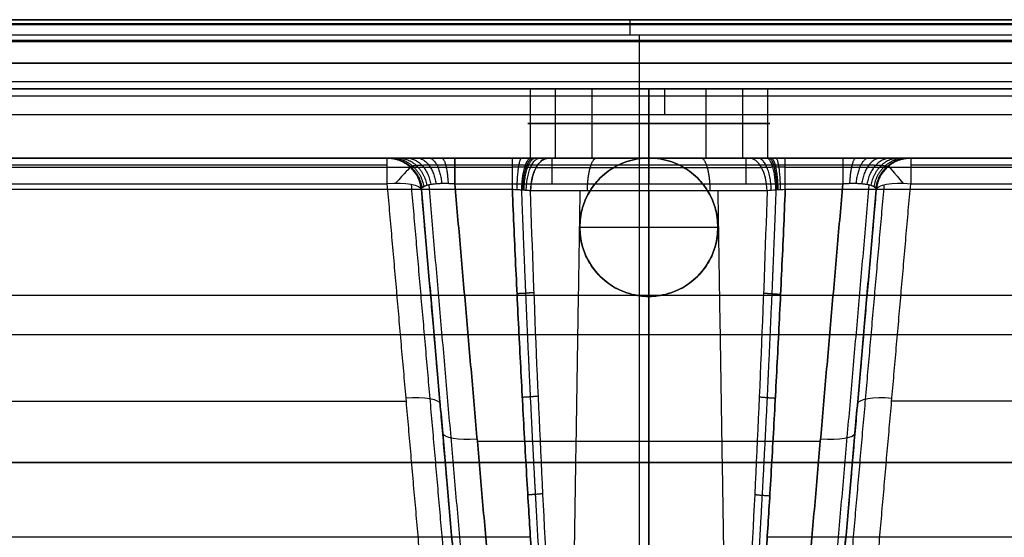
# Model space of a CAD drawing. Header units: millimetres. Extents: x -303 to 908, y -150 to 0.
# Tile 252 of 256: x 586 to 728, y -75 to 0. Entities that reach past the tile are written whole.
import ezdxf

# ---------------------------------------------------------------- set-up
doc = ezdxf.new("R2010")
doc.units = ezdxf.units.MM
doc.header["$MEASUREMENT"] = 0
doc.layers.add('IGES level 0', color=7, linetype='Continuous', true_color=0xfcfbff)

msp = doc.modelspace()

# ---------------------------------------------------------------- linework, layer by layer
at = {"layer": 'IGES level 0', "extrusion": (1, 0, 0)}
for centre, radius, start, end in [((-3, 164.3, 674.29), 3, 285, 0), ((-15, -163.16, 679.29), 5, 360, 75), ((-25, -200.3, 662.97), 5, 0, 75), ((-25, -200.3, 691.03), 5, 0, 75)]:
    msp.add_arc(centre, radius, start, end, dxfattribs=at)
at = {"layer": 'IGES level 0', "extrusion": (1.47776e-33, 1, 6.12323e-17)}
for centre, start, end in [((-677, -228.23, -10), 270, 90), ((-677, -228.23, -10), 90, 270), ((-677, -228.23, -20), 270, 90), ((-677, -228.23, -20), 90, 270)]:
    msp.add_arc(centre, 17.5, start, end, dxfattribs=at)
at = {"layer": 'IGES level 0', "extrusion": (7.88402e-28, 1, 1.28826e-11)}
msp.add_arc((-677, -228.23, -10), 17.5, 270, 90, dxfattribs=at)
at = {"layer": 'IGES level 0', "extrusion": (5.66404e-31, 1, 7.00392e-15)}
msp.add_arc((-677, -228.23, -10), 17.5, 90, 270, dxfattribs=at)
at = {"layer": 'IGES level 0', "extrusion": (0, 1, 0)}
for start, end in [(270, 90), (90, 270)]:
    msp.add_arc((-677, -228.23, -15), 17.5, start, end, dxfattribs=at)
at = {"layer": 'IGES level 0'}
for centre, radius, start, end in [((639.13, -25, -170.83), 5, 5, 90), ((639.13, -25, -190.19), 5, 5, 90), ((639.13, -25, -180.51), 5, 5, 90), ((639.13, -25, -170.83), 5, 5, 90), ((639.13, -25, -170.83), 5, 5, 89.7089), ((677, -30, -160.48), 10, 0, 180), ((714.87, -25, -170.83), 5, 90, 175), ((714.87, -25, -190.19), 5, 90, 175), ((714.87, -25, -180.51), 5, 90, 175), ((714.87, -25, -170.83), 5, 90, 175), ((714.87, -25, -170.83), 5, 90, 175), ((677, -30, -157.8), 10, 180, 0)]:
    msp.add_arc(centre, radius, start, end, dxfattribs=at)
at = {"layer": 'IGES level 0', "extrusion": (1, -1.09067e-10, -7.0442e-15)}
msp.add_arc((-25, -170.83, 639.13), 5, 0, 75, dxfattribs=at)
at = {"layer": 'IGES level 0', "extrusion": (1, 2.06536e-17, 1.58481e-17)}
for centre, start in [((-25, -170.83, 639.13), 360), ((-25, -200.3, 677), 0), ((-25, -200.3, 705.06), 0)]:
    msp.add_arc(centre, 5, start, 75, dxfattribs=at)
at = {"layer": 'IGES level 0', "extrusion": (0.737277, -0.67559, 6.12323e-17)}
msp.add_arc((413.36, -170.83, 488.11), 5, 360, 68.4402, dxfattribs=at)
at = {"layer": 'IGES level 0', "extrusion": (1, 1.66507e-10, -7.0442e-15)}
msp.add_arc((-25, -200.3, 648.94), 5, 0, 75, dxfattribs=at)
at = {"layer": 'IGES level 0', "extrusion": (1, 6.68234e-17, -6.12323e-17)}
for centre in [(-25, -250.42, 657.26), (-25, -250.42, 696.74)]:
    msp.add_arc(centre, 5, 275, 360, dxfattribs=at)
at = {"layer": 'IGES level 0', "extrusion": (5.22716e-33, 1, 0)}
msp.add_arc((-677, -228.23, -20), 17.5, 270, 90, dxfattribs=at)
at = {"layer": 'IGES level 0', "extrusion": (0.852578, 3.68513e-12, -0.522599)}
msp.add_arc((-25, 131.46, 696.47), 5, 273, 0, dxfattribs=at)
at = {"layer": 'IGES level 0', "extrusion": (-7.12168e-11, 1, -1.16177e-10)}
msp.add_arc((-677, -228.23, -20), 27.76, 270, 301.5068, dxfattribs=at)
at = {"layer": 'IGES level 0', "extrusion": (3.9443e-31, 1, 7.0442e-15)}
msp.add_arc((-677, -228.23, -20), 27.76, 270, 301.5068, dxfattribs=at)
at = {"layer": 'IGES level 0', "extrusion": (1, 5.4811e-11, -7.0442e-15)}
msp.add_arc((-25, -200.3, 677), 5, 0, 75, dxfattribs=at)
at = {"layer": 'IGES level 0', "extrusion": (1, 1.91945e-11, -6.12323e-17)}
msp.add_arc((-25, -255.99, 677), 5, 273, 0, dxfattribs=at)
at = {"layer": 'IGES level 0', "extrusion": (-8.57438e-31, 1, 1.11405e-44)}
msp.add_arc((-677, -228.23, -20), 17.5, 90, 270, dxfattribs=at)
at = {"layer": 'IGES level 0', "extrusion": (1.37652e-30, 1, 6.94617e-15)}
msp.add_arc((-677, -228.23, -20), 27.76, 238.4932, 270, dxfattribs=at)
at = {"layer": 'IGES level 0', "extrusion": (1, 1.36581e-12, -2.60683e-11)}
msp.add_arc((-25, -255.99, 677), 5, 273, 0, dxfattribs=at)
at = {"layer": 'IGES level 0', "extrusion": (2.31843e-24, 1, -1.65275e-10)}
msp.add_arc((-677, -228.23, -20), 27.76, 238.4932, 270, dxfattribs=at)
at = {"layer": 'IGES level 0', "extrusion": (0.852578, 2.82943e-12, 0.522599)}
msp.add_arc((-25, -576.14, 457.92), 5, 273, 360, dxfattribs=at)
at = {"layer": 'IGES level 0', "extrusion": (0.852578, -2.39078e-11, 0.522599)}
msp.add_arc((-25, -576.14, 457.92), 5, 273, 0, dxfattribs=at)
at = {"layer": 'IGES level 0', "extrusion": (1, 8.5505e-12, -9.77397e-11)}
msp.add_arc((-25, -250.42, 696.74), 5, 275, 360, dxfattribs=at)
at = {"layer": 'IGES level 0', "extrusion": (0.769539, 0.6386, 6.12323e-17)}
msp.add_arc((-475.75, -170.83, 534.16), 5, 360, 69.4207, dxfattribs=at)
at = {"layer": 'IGES level 0', "extrusion": (1, -2.77556e-15, 7.0442e-15)}
msp.add_arc((-25, -170.83, 714.87), 5, 0, 75, dxfattribs=at)
at = {"layer": 'IGES level 0', "extrusion": (1, 7.97995e-17, 6.12323e-17)}
msp.add_arc((-25, -170.83, 714.87), 5, 360, 75, dxfattribs=at)
at = {"layer": 'IGES level 0', "extrusion": (-0.084207, 0.962495, -0.2579)}
for centre, start, end in [((-634.52, -185.84, -33.82), 91.2926, 180), ((-634.52, -185.84, -33.82), 91.2926, 180), ((-634.52, -185.84, -66.01), 91.2926, 180), ((-644.52, -204.54, -65.41), 271.2926, 360)]:
    msp.add_arc(centre, 5, start, end, dxfattribs=at)
at = {"layer": 'IGES level 0', "extrusion": (0.084207, 0.962495, -0.2579)}
for centre, start, end in [((-714.33, -155.41, 80.19), 360, 88.7074), ((-714.33, -155.41, 80.19), 0, 88.7074), ((-714.33, -155.41, 48), 360, 88.7074), ((-704.33, -174.11, 48.6), 180, 268.7074)]:
    msp.add_arc(centre, 5, start, end, dxfattribs=at)
at = {"layer": 'IGES level 0', "extrusion": (-5.73153e-27, 1, 9.36032e-11)}
msp.add_arc((-677, -228.23, -24.74), 32.75, 270, 301.5068, dxfattribs=at)
at = {"layer": 'IGES level 0', "extrusion": (-1.64441e-16, 1, 6.77592e-15)}
msp.add_arc((-677, -228.23, -24.74), 32.75, 270, 301.5068, dxfattribs=at)
at = {"layer": 'IGES level 0', "extrusion": (6.85753e-25, 1, -4.88805e-11)}
msp.add_arc((-677, -228.23, -24.74), 32.75, 238.4932, 270, dxfattribs=at)
at = {"layer": 'IGES level 0', "extrusion": (-4.82405e-11, 1, 7.87006e-11)}
msp.add_arc((-677, -228.23, -24.74), 32.75, 238.4932, 270, dxfattribs=at)
at = {"layer": 'IGES level 0'}
for points, degree in [([(-297.5, 0, -289), (302.5, 0, -289), (902.5, 0, -289)], 2), ([(902.5, 0, 165), (302.5, 0, 165), (-297.5, 0, 165)], 2), ([(902.5, 0, 165), (302.5, 0, 165), (-297.5, 0, 165)], 2), ([(-297.5, 0, -289), (302.5, 0, -289), (902.5, 0, -289)], 2), ([(-292.05, 0, -286), (302.5, 0, -286), (897.05, 0, -286)], 2), ([(897.05, 0, -286), (302.5, 0, -286), (-292.05, 0, -286)], 2), ([(452.5, 0, 164.3), (674.29, 0, 164.3), (896.07, 0, 164.3)], 2), ([(452.5, 0, 164.3), (674.29, 0, 164.3), (896.07, 0, 164.3)], 2), ([(-297.5, -0.68, -290.9), (302.5, -0.68, -290.9), (902.5, -0.68, -290.9)], 2), ([(902.5, -0.68, 166.9), (302.5, -0.68, 166.9), (-297.5, -0.68, 166.9)], 2), ([(896.07, -0.62, 162.48), (674.29, -0.62, 162.48), (452.5, -0.62, 162.48)], 2), ([(896.07, -2.22, 161.4), (674.29, -2.22, 161.4), (452.5, -2.22, 161.4)], 2), ([(896.07, -2.22, 161.4), (674.29, -2.22, 161.4), (452.5, -2.22, 161.4)], 2), ([(675.62, -2.22, 161.4), (675.62, -39.58, 151.4), (675.62, -76.93, 141.39)], 2), ([(902.5, -3, -292), (302.5, -3, -292), (-297.5, -3, -292)], 2), ([(-297.5, -3, 168), (302.5, -3, 168), (902.5, -3, 168)], 2), ([(-297.5, -3, -292), (302.5, -3, -292), (902.5, -3, -292)], 2), ([(902.5, -3, 168), (302.5, -3, 168), (-297.5, -3, 168)], 2), ([(-290.83, -3.15, -285.16), (302.5, -3.15, -285.16), (895.83, -3.15, -285.16)], 2), ([(-289.98, -6.29, -284.31), (302.5, -6.29, -284.31), (894.98, -6.29, -284.31)], 2), ([(894.98, -6.29, -284.31), (302.5, -6.29, -284.31), (-289.98, -6.29, -284.31)], 2), ([(894.98, -8.97, -282.53), (302.5, -8.97, -282.53), (-289.98, -8.97, -282.53)], 2), ([(894.98, -10, -279.48), (302.5, -10, -279.48), (-289.98, -10, -279.48)], 2), ([(-289.98, -10, -279.48), (302.5, -10, -279.48), (894.98, -10, -279.48)], 2), ([(894.98, -10, -163.16), (677.99, -10, -163.16), (461, -10, -163.16)], 2), ([(894.98, -10, -163.16), (677.99, -10, -163.16), (461, -10, -163.16)], 2), ([(461, -11.03, -160.11), (677.72, -11.03, -160.11), (894.43, -11.03, -160.11)], 2), ([(659.84, -10, -224.82), (659.84, -15, -224.82), (659.84, -20, -224.82)], 2), ([(663.47, -10, -239.34), (663.47, -15, -239.34), (663.47, -20, -239.34)], 2), ([(668.75, -10, -212.8), (668.75, -15, -212.8), (668.75, -20, -212.8)], 2), ([(677, -10, -210.73), (677, -15, -210.73), (677, -20, -210.73)], 2), ([(677, -20, -245.73), (677, -15, -245.73), (677, -10, -245.73)], 2), ([(677, -10, -245.73), (677, -15, -245.73), (677, -20, -245.73)], 2), ([(677, -20, -210.73), (677, -15, -210.73), (677, -10, -210.73)], 2), ([(685.25, -10, -212.8), (685.25, -15, -212.8), (685.25, -20, -212.8)], 2), ([(690.53, -10, -239.34), (690.53, -15, -239.34), (690.53, -20, -239.34)], 2), ([(694.16, -10, -224.82), (694.16, -15, -224.82), (694.16, -20, -224.82)], 2), ([(461, -13.71, -158.33), (677, -13.71, -158.33), (893, -13.71, -158.33)], 2), ([(461, -13.71, -158.33), (677, -13.71, -158.33), (893, -13.71, -158.33)], 2), ([(677, -20, -156.64), (677, -16.85, -157.48), (677, -13.71, -158.33)], 2), ([(364.08, -20, -250.42), (510.67, -20, -250.42), (657.26, -20, -250.42)], 2), ([(364.08, -20, -250.42), (510.67, -20, -250.42), (657.26, -20, -250.42)], 2), ([(364.08, -21.31, -253.8), (510.67, -21.31, -253.8), (657.26, -21.31, -253.8)], 2), ([(639.13, -20, -170.83), (546.23, -20, -170.83), (453.33, -20, -170.83)], 2), ([(639.13, -20, -170.83), (546.23, -20, -170.83), (453.33, -20, -170.83)], 2), ([(639.13, -21.03, -167.79), (546.23, -21.03, -167.79), (453.33, -21.03, -167.79)], 2), ([(605, -20, -170.83), (605, -20, -210.62), (605, -20, -250.42)], 2), ([(639.13, -20, -190.19), (639.13, -20, -180.51), (639.13, -20, -170.83)], 2), ([(639.13, -20, -190.19), (639.13, -20, -180.51), (639.13, -20, -170.83)], 2), ([(642.51, -21.31, -190.19), (642.51, -21.31, -180.51), (642.51, -21.31, -170.83)], 2), ([(677, -20, -200.3), (662.97, -20, -200.3), (648.94, -20, -200.3)], 2), ([(677, -20, -200.3), (662.97, -20, -200.3), (648.94, -20, -200.3)], 2), ([(677, -21.03, -197.26), (662.97, -21.03, -197.26), (648.94, -21.03, -197.26)], 2), ([(657.26, -20, -250.42), (659.11, -20, -250.42), (660.92, -20, -250.93), (662.5, -20, -251.9)], 3), ([(705.06, -20, -200.3), (691.03, -20, -200.3), (677, -20, -200.3)], 2), ([(677, -40, -161.63), (677, -30, -164.31), (677, -20, -166.99)], 2), ([(705.06, -20, -200.3), (691.03, -20, -200.3), (677, -20, -200.3)], 2), ([(705.06, -21.03, -197.26), (691.03, -21.03, -197.26), (677, -21.03, -197.26)], 2), ([(678.95, -20.19, -166.94), (678.95, -20.19, -161.77), (678.95, -20.19, -156.59)], 2), ([(691.5, -20, -251.9), (693.08, -20, -250.93), (694.89, -20, -250.42), (696.74, -20, -250.42)], 3), ([(691.5, -20, -251.9), (693.08, -20, -250.93), (694.89, -20, -250.42), (696.74, -20, -250.42)], 3), ([(696.74, -20, -250.42), (771.33, -20, -250.42), (845.92, -20, -250.42)], 2), ([(696.74, -20, -250.42), (771.33, -20, -250.42), (845.92, -20, -250.42)], 2), ([(696.74, -21.31, -253.8), (771.33, -21.31, -253.8), (845.92, -21.31, -253.8)], 2), ([(711.49, -21.31, -190.19), (711.49, -21.31, -180.51), (711.49, -21.31, -170.83)], 2), ([(714.87, -20, -170.83), (714.87, -20, -180.51), (714.87, -20, -190.19)], 2), ([(845.92, -20, -170.83), (780.39, -20, -170.83), (714.87, -20, -170.83)], 2), ([(845.92, -20, -170.83), (780.39, -20, -170.83), (714.87, -20, -170.83)], 2), ([(714.87, -20, -170.83), (714.87, -20, -180.51), (714.87, -20, -190.19)], 2), ([(845.92, -21.03, -167.79), (780.39, -21.03, -167.79), (714.87, -21.03, -167.79)], 2), ([(670.66, -22.27, -166.39), (670.66, -22.27, -161.21), (670.66, -22.27, -156.03)], 2), ([(453.33, -23.71, -166), (546.23, -23.71, -166), (639.13, -23.71, -166)], 2), ([(453.33, -23.71, -166), (546.23, -23.71, -166), (639.13, -23.71, -166)], 2), ([(639.13, -23.71, -166), (641.84, -54.69, -157.7), (644.55, -85.67, -149.4)], 2), ([(639.13, -23.71, -166), (641.84, -54.69, -157.7), (644.55, -85.67, -149.4)], 2), ([(642.61, -23.79, -167.45), (645.32, -54.77, -159.15), (648.03, -85.75, -150.85)], 2), ([(645.16, -23.86, -193.59), (648.4, -60.92, -183.66), (651.64, -97.98, -173.73)], 2), ([(648.94, -23.71, -195.48), (662.97, -23.71, -195.48), (677, -23.71, -195.48)], 2), ([(648.94, -23.71, -195.48), (652.2, -60.92, -185.5), (655.45, -98.13, -175.53)], 2), ([(655.45, -98.13, -175.53), (652.2, -60.92, -185.5), (648.94, -23.71, -195.48)], 2), ([(648.94, -23.71, -195.48), (662.97, -23.71, -195.48), (677, -23.71, -195.48)], 2), ([(677, -23.71, -195.48), (691.03, -23.71, -195.48), (705.06, -23.71, -195.48)], 2), ([(677, -23.71, -195.48), (691.03, -23.71, -195.48), (705.06, -23.71, -195.48)], 2), ([(677, -98.13, -175.53), (677, -60.92, -185.5), (677, -23.71, -195.48)], 2), ([(698.55, -98.13, -175.53), (701.8, -60.92, -185.5), (705.06, -23.71, -195.48)], 2), ([(705.06, -23.71, -195.48), (701.8, -60.92, -185.5), (698.55, -98.13, -175.53)], 2), ([(708.84, -23.86, -193.59), (705.6, -60.92, -183.66), (702.36, -97.98, -173.73)], 2), ([(705.64, -85.83, -151.2), (708.35, -54.84, -159.5), (711.06, -23.86, -167.8)], 2), ([(709.45, -85.68, -149.4), (712.16, -54.69, -157.7), (714.87, -23.71, -166)], 2), ([(709.45, -85.68, -149.4), (712.16, -54.69, -157.7), (714.87, -23.71, -166)], 2), ([(714.87, -23.71, -166), (780.39, -23.71, -166), (845.92, -23.71, -166)], 2), ([(714.87, -23.71, -166), (780.39, -23.71, -166), (845.92, -23.71, -166)], 2), ([(657.26, -24.56, -255.4), (510.67, -24.56, -255.4), (364.08, -24.56, -255.4)], 2), ([(657.26, -24.56, -255.4), (510.67, -24.56, -255.4), (364.08, -24.56, -255.4)], 2), ([(644.11, -24.56, -170.83), (644.11, -24.56, -180.51), (644.11, -24.56, -190.19)], 2), ([(650.47, -97.27, -170.7), (647.29, -60.92, -180.44), (644.11, -24.56, -190.19)], 2), ([(649.53, -86.53, -154.23), (646.82, -55.54, -162.53), (644.11, -24.56, -170.83)], 2), ([(649.53, -86.53, -154.23), (646.82, -55.54, -162.53), (644.11, -24.56, -170.83)], 2), ([(644.11, -24.56, -170.83), (644.11, -24.56, -180.51), (644.11, -24.56, -190.19)], 2), ([(644.11, -24.56, -190.19), (647.29, -60.92, -180.44), (650.47, -97.27, -170.7)], 2), ([(659.89, -24.74, -256.15), (659.1, -24.66, -255.67), (658.19, -24.6, -255.4), (657.26, -24.56, -255.4)], 3), ([(667.03, -24.74, -259.43), (666.23, -74.87, -261.93), (665.43, -125, -264.43)], 2), ([(677, -24.74, -260.98), (677, -74.87, -263.61), (677, -125, -266.24)], 2), ([(677, -125, -266.24), (677, -74.87, -263.61), (677, -24.74, -260.98)], 2), ([(685.82, -25.29, -165.58), (685.82, -25.29, -160.4), (685.82, -25.29, -155.22)], 2), ([(686.97, -24.74, -259.43), (687.77, -74.87, -261.93), (688.57, -125, -264.43)], 2), ([(696.74, -24.56, -255.4), (695.81, -24.6, -255.4), (694.9, -24.66, -255.67), (694.11, -24.74, -256.15)], 3), ([(696.74, -24.56, -255.4), (695.81, -24.6, -255.4), (694.9, -24.66, -255.67), (694.11, -24.74, -256.15)], 3), ([(845.92, -24.56, -255.4), (771.33, -24.56, -255.4), (696.74, -24.56, -255.4)], 2), ([(845.92, -24.56, -255.4), (771.33, -24.56, -255.4), (696.74, -24.56, -255.4)], 2), ([(709.89, -24.56, -190.19), (706.71, -60.92, -180.44), (703.53, -97.27, -170.7)], 2), ([(703.53, -97.27, -170.7), (706.71, -60.92, -180.44), (709.89, -24.56, -190.19)], 2), ([(709.89, -24.56, -170.83), (707.18, -55.55, -162.53), (704.47, -86.54, -154.22)], 2), ([(709.89, -24.56, -170.83), (707.18, -55.55, -162.53), (704.47, -86.54, -154.22)], 2), ([(709.89, -24.56, -190.19), (709.89, -24.56, -180.51), (709.89, -24.56, -170.83)], 2), ([(709.89, -24.56, -190.19), (709.89, -24.56, -180.51), (709.89, -24.56, -170.83)], 2), ([(667, -30, -164.31), (677, -30, -164.31), (687, -30, -164.31)], 2), ([(667, -30, -153.96), (667, -30, -159.14), (667, -30, -164.31)], 2), ([(667, -30, -164.31), (667, -30, -159.14), (667, -30, -153.96)], 2), ([(687, -30, -164.31), (687, -30, -159.14), (687, -30, -153.96)], 2), ([(687, -30, -153.96), (687, -30, -159.14), (687, -30, -164.31)], 2), ([(685.82, -34.71, -163.05), (685.82, -34.71, -157.87), (685.82, -34.71, -152.7)], 2), ([(670.66, -37.73, -162.24), (670.66, -37.73, -157.07), (670.66, -37.73, -151.89)], 2), ([(468, -39.81, 151.33), (677, -39.81, 151.33), (886, -39.81, 151.33)], 2), ([(678.95, -39.81, -161.69), (678.95, -39.81, -156.51), (678.95, -39.81, -151.33)], 2), ([(677, -76.93, -141.39), (677, -58.46, -146.33), (677, -40, -151.28)], 2), ([(469.53, -45.52, -149.8), (677, -45.52, -149.8), (884.47, -45.52, -149.8)], 2), ([(461.75, -55.14, -157.58), (551.82, -55.14, -157.58), (641.88, -55.14, -157.58)], 2), ([(712.12, -55.11, -157.59), (780.39, -55.11, -157.59), (848.67, -55.11, -157.59)], 2), ([(652.2, -60.92, -185.5), (677, -60.92, -185.5), (701.8, -60.92, -185.5)], 2), ([(902.5, -64, -292), (302.5, -64, -292), (-297.5, -64, -292)], 2), ([(-297.5, -64, 168), (302.5, -64, 168), (902.5, -64, 168)], 2), ([(359.69, -74.78, -259.79), (509.78, -74.78, -259.79), (659.87, -74.78, -259.79)], 2), ([(648.45, -74.2, -157.53), (648.45, -74.2, -167.21), (648.45, -74.2, -176.89)], 2), ([(694.13, -74.78, -259.79), (772.22, -74.78, -259.79), (850.31, -74.78, -259.79)], 2), ([(705.55, -74.2, -157.53), (705.55, -74.2, -167.21), (705.55, -74.2, -176.89)], 2)]:
    msp.add_open_spline(points, degree=degree, dxfattribs=at)
for points, knots in [([(648.94, -20, -200.3), (648.29, -20, -200.3), (647.65, -20, -200.24), (646.38, -20, -199.98), (645.76, -20, -199.79), (644.58, -20, -199.29), (644.01, -20, -198.97), (642.94, -20, -198.24), (642.44, -20, -197.82), (641.54, -20, -196.89), (641.13, -20, -196.37), (640.42, -20, -195.27), (640.12, -20, -194.69), (639.63, -20, -193.46), (639.44, -20, -192.82), (639.19, -20, -191.52), (639.13, -20, -190.85), (639.13, -20, -190.19)], [2.837099, 2.837099, 2.837099, 2.837099, 3.030629, 3.030629, 3.224159, 3.224159, 3.417688, 3.417688, 3.611218, 3.611218, 3.804747, 3.804747, 3.998277, 3.998277, 4.191807, 4.191807, 4.385336, 4.385336, 4.385336, 4.385336]), ([(657.26, -20, -250.42), (657.72, -20, -250.42), (658.18, -20, -250.45), (659.08, -20, -250.58), (659.53, -20, -250.67), (660.08, -20, -250.83), (660.2, -20, -250.86), (660.42, -20, -250.93), (660.52, -20, -250.97), (660.85, -20, -251.08), (661.06, -20, -251.17), (661.69, -20, -251.44), (662.1, -20, -251.66), (662.5, -20, -251.9)], [-0.022460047, -0.022460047, -0.022460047, -0.022460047, -0.021085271, -0.021085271, -0.019710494, -0.019710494, -0.0193668, -0.0193668, -0.019023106, -0.019023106, -0.018335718, -0.018335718, -0.016960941, -0.016960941, -0.016960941, -0.016960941]), ([(714.87, -20, -190.19), (714.87, -20, -190.85), (714.81, -20, -191.52), (714.56, -20, -192.82), (714.37, -20, -193.46), (713.88, -20, -194.69), (713.58, -20, -195.27), (712.87, -20, -196.37), (712.46, -20, -196.89), (711.56, -20, -197.82), (711.06, -20, -198.24), (709.99, -20, -198.97), (709.42, -20, -199.29), (708.24, -20, -199.79), (707.62, -20, -199.98), (706.35, -20, -200.24), (705.71, -20, -200.3), (705.06, -20, -200.3)], [1.897849, 1.897849, 1.897849, 1.897849, 2.091379, 2.091379, 2.284908, 2.284908, 2.478438, 2.478438, 2.671967, 2.671967, 2.865497, 2.865497, 3.059027, 3.059027, 3.252556, 3.252556, 3.446086, 3.446086, 3.446086, 3.446086]), ([(644.11, -24.56, -190.19), (644.1, -24.48, -190.54), (644.13, -24.4, -190.9), (644.24, -24.25, -191.59), (644.33, -24.18, -191.93), (644.56, -24.05, -192.58), (644.71, -23.98, -192.89), (645.05, -23.88, -193.46), (645.25, -23.83, -193.73), (645.7, -23.75, -194.22), (645.94, -23.72, -194.44), (646.47, -23.67, -194.82), (646.75, -23.66, -194.98), (647.35, -23.64, -195.24), (647.66, -23.64, -195.33), (648.29, -23.66, -195.45), (648.62, -23.68, -195.48), (648.94, -23.71, -195.48)], [-4.385336, -4.385336, -4.385336, -4.385336, -4.191807, -4.191807, -3.998277, -3.998277, -3.804747, -3.804747, -3.611218, -3.611218, -3.417688, -3.417688, -3.224159, -3.224159, -3.030629, -3.030629, -2.837099, -2.837099, -2.837099, -2.837099]), ([(705.06, -23.71, -195.48), (705.38, -23.68, -195.48), (705.71, -23.66, -195.45), (706.34, -23.64, -195.33), (706.65, -23.64, -195.24), (707.25, -23.66, -194.98), (707.53, -23.67, -194.82), (708.06, -23.72, -194.44), (708.3, -23.75, -194.22), (708.75, -23.83, -193.73), (708.95, -23.88, -193.46), (709.29, -23.98, -192.89), (709.44, -24.05, -192.58), (709.67, -24.18, -191.93), (709.76, -24.25, -191.59), (709.87, -24.4, -190.9), (709.9, -24.48, -190.54), (709.89, -24.56, -190.19)], [-3.446086, -3.446086, -3.446086, -3.446086, -3.252556, -3.252556, -3.059027, -3.059027, -2.865497, -2.865497, -2.671967, -2.671967, -2.478438, -2.478438, -2.284908, -2.284908, -2.091379, -2.091379, -1.897849, -1.897849, -1.897849, -1.897849]), ([(659.89, -24.74, -256.15), (659.69, -24.72, -256.03), (659.48, -24.7, -255.92), (659.17, -24.68, -255.78), (659.06, -24.67, -255.74), (658.9, -24.66, -255.68), (658.84, -24.65, -255.66), (658.73, -24.64, -255.63), (658.68, -24.64, -255.61), (658.4, -24.62, -255.53), (658.17, -24.61, -255.48), (657.72, -24.58, -255.42), (657.49, -24.57, -255.4), (657.26, -24.56, -255.4)], [0.016960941, 0.016960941, 0.016960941, 0.016960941, 0.018335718, 0.018335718, 0.019023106, 0.019023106, 0.0193668, 0.0193668, 0.019710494, 0.019710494, 0.021085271, 0.021085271, 0.022460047, 0.022460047, 0.022460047, 0.022460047]), ([(665.41, -125, -264.43), (663.95, -108.33, -263.04), (662.89, -91.62, -261.66), (661.13, -58.19, -258.9), (660.44, -41.47, -257.52), (659.89, -24.74, -256.15)], [1, 1, 1, 1, 1.5, 1.5, 2, 2, 2, 2]), ([(665.41, -125, -264.43), (663.95, -108.33, -263.04), (662.89, -91.62, -261.66), (661.13, -58.19, -258.9), (660.44, -41.47, -257.52), (659.89, -24.74, -256.15)], [0.3097844, 0.3097844, 0.3097844, 0.3097844, 0.8097844, 0.8097844, 1.3097844, 1.3097844, 1.3097844, 1.3097844]), ([(694.11, -24.74, -256.15), (693.56, -41.47, -257.52), (692.87, -58.19, -258.9), (691.11, -91.62, -261.66), (690.05, -108.33, -263.04), (688.59, -125, -264.43)], [3, 3, 3, 3, 3.5, 3.5, 4, 4, 4, 4]), ([(694.11, -24.74, -256.15), (693.56, -41.47, -257.52), (692.87, -58.19, -258.9), (691.11, -91.62, -261.66), (690.05, -108.33, -263.04), (688.59, -125, -264.43)], [0, 0, 0, 0, 0.5, 0.5, 1, 1, 1, 1])]:
    msp.add_open_spline(points, degree=3, knots=knots, dxfattribs=at)
for points, weights, degree in [([(639.13, -20, -190.19), (643.71, -20, -190.19), (644.11, -24.56, -190.19)], [1, 0.73727733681, 1], 2), ([(648.94, -20, -200.3), (643.17, -20, -200.3), (639.13, -20, -196.14), (639.13, -20, -190.19)], [1, 0.810025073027, 0.810025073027, 1], 3), ([(639.32, -20, -192.17), (643.61, -20, -191.35), (644.18, -24.33, -191.24)], [1, 0.75330611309, 1], 2), ([(639.87, -20, -194.08), (643.75, -20, -192.53), (644.44, -24.11, -192.25)], [1, 0.767361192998, 1], 2), ([(640.78, -20, -195.82), (644.16, -20, -193.64), (644.88, -23.93, -193.17)], [1, 0.7790373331, 1], 2), ([(641.99, -20, -197.35), (644.8, -20, -194.64), (645.47, -23.79, -193.98)], [1, 0.788012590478, 1], 2), ([(643.47, -20, -198.61), (645.64, -20, -195.45), (646.21, -23.69, -194.63)], [1, 0.794047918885, 1], 2), ([(645.17, -20, -199.54), (646.65, -20, -196.05), (647.05, -23.65, -195.11)], [1, 0.796986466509, 1], 2), ([(647.02, -20, -200.11), (647.77, -20, -196.4), (647.97, -23.65, -195.39)], [1, 0.796752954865, 1], 2), ([(648.94, -23.71, -195.48), (648.94, -20, -196.47), (648.94, -20, -200.3)], [1, 0.793353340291, 1], 2), ([(657.26, -24.56, -255.4), (657.26, -20, -255), (657.26, -20, -250.42)], [1, 0.73727733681, 1], 2), ([(657.95, -24.6, -255.45), (658, -20, -255.08), (658.63, -20, -250.51)], [1, 0.735052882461, 1], 2), ([(658.62, -24.64, -255.59), (658.71, -20, -255.27), (659.97, -20, -250.79)], [1, 0.732297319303, 1], 2), ([(658.79, -24.65, -255.65), (658.89, -20, -255.33), (660.31, -20, -250.89)], [1, 0.731525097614, 1], 2), ([(658.95, -24.66, -255.7), (659.06, -20, -255.4), (660.63, -20, -251.01)], [1, 0.730725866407, 1], 2), ([(659.27, -24.68, -255.83), (659.39, -20, -255.56), (661.27, -20, -251.26)], [1, 0.729048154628, 1], 2), ([(662.5, -20, -251.9), (660.02, -20, -255.94), (659.89, -24.74, -256.15)], [1, 0.725374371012, 1], 2), ([(667, -30, -164.31), (667, -10, -169.67), (687, -10, -169.67), (687, -30, -164.31)], [1, 0.333333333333, 0.333333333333, 1], 3), ([(687, -30, -153.96), (687, -10, -159.32), (667, -10, -159.32), (667, -30, -153.96)], [1, 0.333333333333, 0.333333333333, 1], 3), ([(687, -30, -164.31), (687, -10, -169.67), (667, -10, -169.67), (667, -30, -164.31)], [1, 0.333333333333, 0.333333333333, 1], 3), ([(667, -30, -153.96), (667, -10, -159.32), (687, -10, -159.32), (687, -30, -153.96)], [1, 0.333333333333, 0.333333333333, 1], 3), ([(668.11, -24.74, -259.75), (668.15, -21.93, -259.61), (668.7, -20, -257.65), (669.46, -20, -254.95)], [0.940077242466, 0.767964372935, 0.767964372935, 0.940077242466], 3), ([(685.89, -24.74, -259.75), (685.85, -21.93, -259.61), (685.3, -20, -257.65), (684.54, -20, -254.95)], [0.940077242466, 0.767964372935, 0.767964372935, 0.940077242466], 3), ([(694.72, -24.69, -255.83), (694.6, -20, -255.56), (692.72, -20, -251.26)], [0.999999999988, 0.729026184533, 1], 2), ([(695.37, -24.64, -255.6), (695.28, -20, -255.27), (694.01, -20, -250.8)], [0.999999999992, 0.73226513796, 1], 2), ([(695.54, -24.63, -255.55), (695.46, -20, -255.21), (694.35, -20, -250.71)], [0.999999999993, 0.733008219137, 1], 2), ([(695.71, -24.62, -255.51), (695.64, -20, -255.16), (694.68, -20, -250.63)], [0.999999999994, 0.733717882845, 1], 2), ([(696.05, -24.6, -255.45), (696, -20, -255.08), (695.36, -20, -250.51)], [0.999999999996, 0.735036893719, 1], 2), ([(705.06, -20, -200.3), (705.06, -20, -196.47), (705.06, -23.71, -195.48)], [1, 0.793353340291, 1], 2), ([(714.87, -20, -190.19), (714.87, -20, -196.14), (710.83, -20, -200.3), (705.06, -20, -200.3)], [1, 0.810025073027, 0.810025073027, 1], 3), ([(706.98, -20, -200.11), (706.23, -20, -196.4), (706.03, -23.65, -195.39)], [1, 0.796752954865, 1], 2), ([(708.83, -20, -199.54), (707.35, -20, -196.05), (706.95, -23.65, -195.11)], [1, 0.796986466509, 1], 2), ([(710.53, -20, -198.61), (708.36, -20, -195.45), (707.79, -23.69, -194.63)], [1, 0.794047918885, 1], 2), ([(712.01, -20, -197.35), (709.2, -20, -194.64), (708.53, -23.79, -193.98)], [1, 0.788012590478, 1], 2), ([(713.22, -20, -195.82), (709.84, -20, -193.64), (709.12, -23.93, -193.17)], [1, 0.7790373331, 1], 2), ([(714.13, -20, -194.08), (710.25, -20, -192.53), (709.56, -24.11, -192.25)], [1, 0.767361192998, 1], 2), ([(714.68, -20, -192.17), (710.39, -20, -191.35), (709.82, -24.33, -191.24)], [1, 0.75330611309, 1], 2), ([(709.89, -24.56, -190.19), (710.29, -20, -190.19), (714.87, -20, -190.19)], [1, 0.73727733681, 1], 2), ([(660.7, -21.37, -254.83), (665.63, -21.37, -257.86), (671.21, -21.37, -259.43), (677, -21.37, -259.43)], [0.826514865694, 0.805818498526, 0.805818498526, 0.826514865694], 3), ([(677, -21.37, -259.43), (682.79, -21.37, -259.43), (688.37, -21.37, -257.86), (693.3, -21.37, -254.83)], [0.826514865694, 0.805818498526, 0.805818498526, 0.826514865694], 3), ([(644.11, -24.56, -190.19), (644.05, -23.83, -193.36), (646.03, -23.47, -195.54), (648.94, -23.71, -195.48)], [1, 0.810025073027, 0.810025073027, 1], 3), ([(705.06, -23.71, -195.48), (707.97, -23.47, -195.54), (709.95, -23.83, -193.36), (709.89, -24.56, -190.19)], [1, 0.810025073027, 0.810025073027, 1], 3), ([(657.26, -24.56, -255.4), (658.95, -64.48, -258.89), (661.19, -98.46, -261.87), (663.87, -125, -264.19)], [1, 0.985226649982, 0.985226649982, 1], 3), ([(663.87, -125, -264.19), (661.19, -98.46, -261.87), (658.95, -64.48, -258.89), (657.26, -24.56, -255.4)], [1, 0.985226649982, 0.985226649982, 1], 3), ([(690.13, -125, -264.19), (692.81, -98.46, -261.87), (695.05, -64.48, -258.89), (696.74, -24.56, -255.4)], [1, 0.985226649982, 0.985226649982, 1], 3), ([(696.74, -24.56, -255.4), (695.05, -64.48, -258.89), (692.81, -98.46, -261.87), (690.13, -125, -264.19)], [1, 0.985226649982, 0.985226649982, 1], 3), ([(687, -30, -164.31), (687, -50, -158.96), (667, -50, -158.96), (667, -30, -164.31)], [1, 0.333333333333, 0.333333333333, 1], 3), ([(687, -30, -153.96), (687, -50, -148.6), (667, -50, -148.6), (667, -30, -153.96)], [1, 0.333333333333, 0.333333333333, 1], 3), ([(667, -30, -164.31), (667, -50, -158.96), (687, -50, -158.96), (687, -30, -164.31)], [1, 0.333333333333, 0.333333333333, 1], 3), ([(667, -30, -153.96), (667, -50, -148.6), (687, -50, -148.6), (687, -30, -153.96)], [1, 0.333333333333, 0.333333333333, 1], 3), ([(660.41, -39.45, -257.36), (659.26, -39.56, -256.71), (657.94, -39.62, -256.72)], [0.999999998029, 0.966694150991, 1], 2), ([(693.59, -39.51, -257.36), (694.74, -39.62, -256.72), (696.06, -39.68, -256.72)], [0.999999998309, 0.966710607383, 1], 2), ([(661.02, -54.43, -258.59), (659.93, -54.54, -258.02), (658.7, -54.6, -258.03)], [0.999999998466, 0.970799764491, 1], 2), ([(692.97, -54.52, -258.6), (694.06, -54.63, -258.03), (695.3, -54.7, -258.04)], [0.999999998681, 0.970825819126, 1], 2), ([(661.68, -68.53, -259.75), (660.65, -68.64, -259.26), (659.5, -68.7, -259.26)], [0.999999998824, 0.974502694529, 1], 2), ([(692.31, -68.64, -259.76), (693.35, -68.75, -259.27), (694.49, -68.82, -259.27)], [0.99999999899, 0.974532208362, 1], 2)]:
    msp.add_rational_spline(points, weights, degree=degree, dxfattribs=at)
for points, weights, knots in [([(648.94, -21.03, -197.26), (648.5, -21.02, -197.27), (648.05, -21.02, -197.23), (647.18, -21.01, -197.07), (646.76, -21.01, -196.93), (645.94, -21.02, -196.58), (645.56, -21.02, -196.36), (644.83, -21.04, -195.84), (644.5, -21.05, -195.54), (643.9, -21.07, -194.88), (643.63, -21.09, -194.51), (643.18, -21.12, -193.73), (642.99, -21.14, -193.32), (642.71, -21.18, -192.45), (642.6, -21.21, -192.01), (642.49, -21.26, -191.1), (642.48, -21.29, -190.64), (642.51, -21.31, -190.19)], [0.896676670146, 0.89750361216, 0.898072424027, 0.898680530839, 0.898719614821, 0.898266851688, 0.897775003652, 0.896272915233, 0.895262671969, 0.892749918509, 0.891247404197, 0.887789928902, 0.885834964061, 0.881526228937, 0.879172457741, 0.87413365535, 0.871448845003, 0.868638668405], [2.837099, 2.837099, 2.837099, 2.837099, 3.030629, 3.030629, 3.224159, 3.224159, 3.417688, 3.417688, 3.611218, 3.611218, 3.804747, 3.804747, 3.998277, 3.998277, 4.191807, 4.191807, 4.385336, 4.385336, 4.385336, 4.385336]), ([(660.7, -21.37, -254.83), (660.44, -21.37, -254.67), (660.18, -21.36, -254.52), (659.76, -21.35, -254.33), (659.62, -21.35, -254.27), (659.41, -21.35, -254.19), (659.34, -21.34, -254.17), (659.2, -21.34, -254.12), (659.12, -21.34, -254.09), (658.76, -21.33, -253.98), (658.46, -21.33, -253.92), (657.87, -21.32, -253.83), (657.57, -21.32, -253.8), (657.26, -21.31, -253.8)], [0.862687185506, 0.863335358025, 0.863947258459, 0.864812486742, 0.865092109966, 0.865498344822, 0.865631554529, 0.865893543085, 0.866022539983, 0.866653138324, 0.867111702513, 0.867941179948, 0.868312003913, 0.868638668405], [0.016960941, 0.016960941, 0.016960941, 0.016960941, 0.018335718, 0.018335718, 0.019023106, 0.019023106, 0.0193668, 0.0193668, 0.019710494, 0.019710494, 0.021085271, 0.021085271, 0.022460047, 0.022460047, 0.022460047, 0.022460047]), ([(696.74, -21.31, -253.8), (696.43, -21.32, -253.8), (696.13, -21.32, -253.83), (695.68, -21.33, -253.9), (695.53, -21.33, -253.92), (695.31, -21.33, -253.97), (695.23, -21.33, -253.99), (695.09, -21.34, -254.03), (695.01, -21.34, -254.05), (694.65, -21.34, -254.16), (694.37, -21.35, -254.27), (693.82, -21.36, -254.52), (693.56, -21.37, -254.67), (693.3, -21.37, -254.83)], [0.868638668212, 0.868309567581, 0.867935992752, 0.867309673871, 0.867089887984, 0.866743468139, 0.866625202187, 0.866383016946, 0.866258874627, 0.865627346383, 0.865087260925, 0.863938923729, 0.863330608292, 0.862687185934], [0.012831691, 0.012831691, 0.012831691, 0.012831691, 0.014207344, 0.014207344, 0.014895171, 0.014895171, 0.015239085, 0.015239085, 0.015582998, 0.015582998, 0.016958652, 0.016958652, 0.018334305, 0.018334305, 0.018334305, 0.018334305]), ([(711.49, -21.31, -190.19), (711.52, -21.29, -190.64), (711.51, -21.26, -191.1), (711.4, -21.21, -192.01), (711.29, -21.18, -192.45), (711.01, -21.14, -193.32), (710.82, -21.12, -193.73), (710.37, -21.09, -194.51), (710.1, -21.07, -194.88), (709.5, -21.05, -195.54), (709.17, -21.04, -195.84), (708.44, -21.02, -196.36), (708.06, -21.02, -196.58), (707.24, -21.01, -196.93), (706.82, -21.01, -197.07), (705.95, -21.02, -197.23), (705.5, -21.02, -197.27), (705.06, -21.03, -197.26)], [0.868638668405, 0.871448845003, 0.874133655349, 0.879172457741, 0.881526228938, 0.88583496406, 0.887789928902, 0.891247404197, 0.892749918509, 0.89526267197, 0.896272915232, 0.897775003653, 0.898266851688, 0.898719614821, 0.898680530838, 0.898072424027, 0.89750361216, 0.896676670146], [1.897849, 1.897849, 1.897849, 1.897849, 2.091379, 2.091379, 2.284908, 2.284908, 2.478438, 2.478438, 2.671967, 2.671967, 2.865497, 2.865497, 3.059027, 3.059027, 3.252556, 3.252556, 3.446086, 3.446086, 3.446086, 3.446086]), ([(664.65, -125, -264.25), (664.38, -122.11, -264), (664.11, -119.1, -263.74), (663.56, -112.62, -263.18), (663.28, -109.13, -262.88), (662.72, -101.85, -262.25), (662.45, -98.06, -261.92), (661.91, -90.17, -261.24), (661.64, -86.07, -260.89), (661.12, -77.58, -260.15), (660.87, -73.17, -259.78), (660.37, -64.07, -258.99), (660.13, -59.37, -258.59), (659.66, -49.67, -257.75), (659.43, -44.68, -257.32), (659.01, -34.7, -256.46), (658.81, -29.72, -256.03), (658.62, -24.64, -255.6)], [0.993958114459, 0.993640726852, 0.993305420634, 0.992574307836, 0.992176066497, 0.991331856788, 0.990885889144, 0.989941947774, 0.989443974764, 0.988391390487, 0.987836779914, 0.986665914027, 0.986049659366, 0.984750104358, 0.984066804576, 0.982668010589, 0.981956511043, 0.981209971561], [0.2400894, 0.2400894, 0.2400894, 0.2400894, 0.2550904, 0.2550904, 0.2710045, 0.2710045, 0.2869185, 0.2869185, 0.3028325, 0.3028325, 0.3187466, 0.3187466, 0.3346606, 0.3346606, 0.3505747, 0.3505747, 0.3655895, 0.3655895, 0.3655895, 0.3655895]), ([(695.38, -24.64, -255.6), (695.19, -29.75, -256.03), (694.99, -34.74, -256.46), (694.56, -44.75, -257.33), (694.33, -49.76, -257.76), (693.87, -59.48, -258.59), (693.62, -64.18, -259), (693.13, -73.29, -259.79), (692.87, -77.69, -260.16), (692.35, -86.18, -260.9), (692.09, -90.28, -261.25), (691.55, -98.15, -261.93), (691.27, -101.93, -262.26), (690.72, -109.19, -262.88), (690.44, -112.67, -263.18), (689.89, -119.13, -263.74), (689.62, -122.13, -264), (689.35, -125, -264.25)], [0.981209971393, 0.981959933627, 0.982674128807, 0.984077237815, 0.984762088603, 0.986063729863, 0.986680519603, 0.987851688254, 0.98840606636, 0.989457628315, 0.989954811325, 0.990896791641, 0.991341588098, 0.992183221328, 0.99258005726, 0.993308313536, 0.993642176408, 0.99395811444], [0.6502526, 0.6502526, 0.6502526, 0.6502526, 0.6660658, 0.6660658, 0.6828252, 0.6828252, 0.6995846, 0.6995846, 0.716344, 0.716344, 0.7331034, 0.7331034, 0.7498628, 0.7498628, 0.7666222, 0.7666222, 0.7824193, 0.7824193, 0.7824193, 0.7824193])]:
    msp.add_rational_spline(points, weights, degree=3, knots=knots, dxfattribs=at)

doc.saveas('drawing.dxf')
